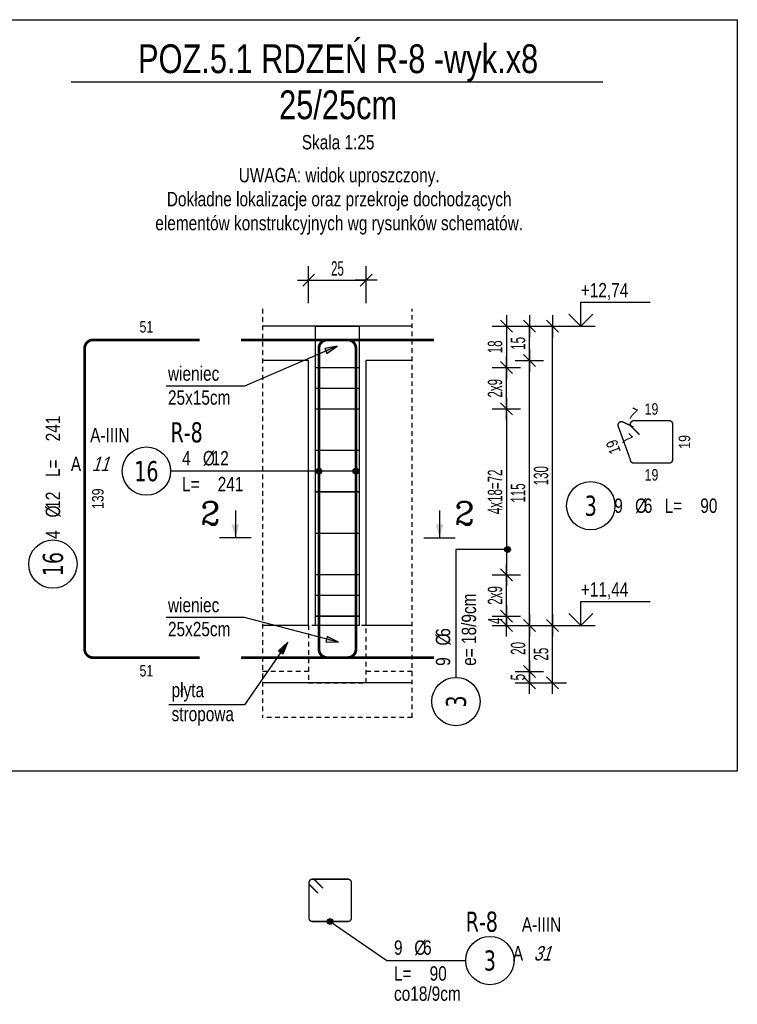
# Model space of a CAD drawing. Header units: millimetres. Extents: x 11988 to 14650, y -1596 to 604.
# Tile 38 of 38: x 14338 to 14650, y 176 to 604. Entities that reach past the tile are written whole.
import ezdxf
from ezdxf.enums import TextEntityAlignment as Align

# ---------------------------------------------------------------- set-up
doc = ezdxf.new("R2010")
doc.units = ezdxf.units.MM
doc.header["$LTSCALE"] = 10
doc.linetypes.add('MP', pattern=[0.36, 0.2, -0.16])
for name, color, linetype in [('BA_txg', 3, 'Continuous'), ('BA_wic', 1, 'Continuous'), ('BA_wis', 2, 'Continuous'), ('BA_wym', 1, 'Continuous'), ('BZ_kot', 7, 'Continuous'), ('BZ_odn', 1, 'Continuous'), ('BZ_opi1', 7, 'Continuous'), ('BZ_opi2', 4, 'Continuous'), ('BZ_opi3', 30, 'Continuous'), ('BZ_opi4', 53, 'Continuous'), ('BZ_P_roz', 11, 'Continuous'), ('BZ_P_strz', 3, 'Continuous'), ('BZ_P_wid', 3, 'Continuous'), ('BZ_P_wyc', 134, 'Continuous'), ('BZ_sym', 7, 'Continuous'), ('BZ_txg', 3, 'Continuous'), ('BZ_txs', 2, 'Continuous'), ('BZ_wym', 1, 'Continuous')]:
    doc.layers.add(name, color=color, linetype=linetype)
for name, color, linetype, plot in [('BZ_obroz', 137, 'Continuous', False), ('BZ_obw', 230, 'Continuous', False), ('BZ_pom', 6, 'Continuous', False)]:
    doc.layers.add(name, color=color, linetype=linetype, plot=plot)
doc.styles.add('BIKTBG', font='tahoma.ttf', dxfattribs={"width": 0.85})
doc.styles.add('BIKTC', font='bikromsw.shx', dxfattribs={"width": 0.85})
doc.styles.add('BIKTG', font='bikromsw.shx', dxfattribs={"width": 0.85})
doc.styles.add('BIKTS', font='bikromsw.shx', dxfattribs={"width": 0.8})
doc.styles.add('BIKWYM', font='bikromsw.shx', dxfattribs={"width": 0.6})
doc.styles.add('ROMANC', font='ROMANC.SHX')
doc.dimstyles.new('BA_KR_25_cm', dxfattribs={"dimscale": 0.25, "dimtxt": 25, "dimasz": 1.666667, "dimexe": 24, "dimexo": 0, "dimgap": 0, "dimtad": 0, "dimdec": 1, "dimrnd": 0.5, "dimzin": 9, "dimdsep": 46, "dimtxsty": 'BIKWYM', "dimblk": 'WYM-KR', "dimcen": 0, "dimdle": 20, "dimclrd": 256, "dimclre": 256, "dimclrt": 2, "dimadec": 0, "dimazin": 0, "dimtfac": 0.033333, "dimtdec": 1, "dimtmove": 0, "dimatfit": 3, "dimldrblk": 'WYM-KR', "dimfxl": 25, "dimfxlon": 1, "dimtvp": 0.8, "dimtolj": 1, "dimarcsym": 0})
doc.dimstyles.new('BZ_KP_25_cm', dxfattribs={"dimscale": 0.25, "dimtxt": 25, "dimasz": 1.666667, "dimexe": 24, "dimexo": 0, "dimgap": 0, "dimtad": 0, "dimdec": 1, "dimrnd": 0.5, "dimzin": 9, "dimdsep": 46, "dimtxsty": 'BIKWYM', "dimblk": 'WYM-KR', "dimblk1": 'WYM-KP', "dimblk2": 'WYM-KP', "dimsah": 1, "dimcen": 0, "dimdle": 20, "dimclrd": 256, "dimclre": 256, "dimclrt": 7, "dimadec": 0, "dimazin": 0, "dimtfac": 0.033333, "dimtdec": 1, "dimtmove": 0, "dimatfit": 3, "dimldrblk": 'WYM-KP', "dimfxl": 1, "dimtvp": 0.8, "dimtolj": 1, "dimarcsym": 0})
doc.dimstyles.new('BZ_KR_25_cm', dxfattribs={"dimscale": 0.25, "dimtxt": 25, "dimasz": 1.666667, "dimexe": 24, "dimexo": 0, "dimgap": 0, "dimtad": 0, "dimdec": 1, "dimrnd": 0.5, "dimzin": 9, "dimdsep": 46, "dimtxsty": 'BIKWYM', "dimblk": 'WYM-KR', "dimcen": 0, "dimdle": 20, "dimclrd": 256, "dimclre": 256, "dimclrt": 2, "dimadec": 0, "dimazin": 0, "dimtfac": 0.033333, "dimtdec": 1, "dimtmove": 0, "dimatfit": 3, "dimldrblk": 'WYM-KR', "dimfxl": 25, "dimfxlon": 1, "dimtvp": 0.8, "dimtolj": 1, "dimarcsym": 0})
doc.dimstyles.new('BZ_ST_25_cm', dxfattribs={"dimscale": 0.25, "dimtxt": 25, "dimasz": 1.666667, "dimexe": 24, "dimexo": 0, "dimgap": 0, "dimtad": 0, "dimdec": 1, "dimrnd": 0.5, "dimdsep": 46, "dimtxsty": 'BIKWYM', "dimblk": 'WYM-ST', "dimcen": 0, "dimdle": 20, "dimclrd": 256, "dimclre": 256, "dimclrt": 7, "dimadec": 0, "dimazin": 0, "dimtfac": 0.033333, "dimtdec": 1, "dimtix": 1, "dimtmove": 2, "dimatfit": 3, "dimldrblk": 'WYM-ST', "dimfxl": 1, "dimtvp": 0.8, "dimtolj": 1, "dimtzin": 0, "dimarcsym": 0})

# ---------------------------------------------------------------- blocks, each defined once
blk = doc.blocks.new('eoprz')
blk = doc.blocks.new('WYM-ST')
blk.add_hatch(color=256).paths.add_polyline_path([(-13, 2.9), (0, 0), (-13, -2.9)])
blk.add_lwpolyline([(0, 0), (-13, 2.9), (-13, -2.9), (0, 0)])
blk = doc.blocks.new('*U29')
for p, q in [((0, 4.17), (12.08, 4.17)), ((0, 0), (0, 4.17))]:
    blk.add_line(p, q)
at = {"color": 1}
blk.add_line((-2.5, 0), (2.5, 0), dxfattribs=at)
blk.add_lwpolyline([(-2.06, 2.06), (0, 0), (2.06, 2.06)])
at = {"style": 'BIKTS', "width": 0.8}
blk.add_attdef('POZIOM', text='', height=2.5, dxfattribs=at).set_placement((0, 6.25), align=Align.MIDDLE_LEFT)
blk = doc.blocks.new('WYM-KR')
at = {"linetype": 'ByBlock'}
blk.add_line((11.52, 0), (-11.52, 0), dxfattribs=at)
at = {"color": 7, "linetype": 'ByBlock'}
blk.add_line((6.24, 6.24), (-6.24, -6.24), dxfattribs=at)
blk = doc.blocks.new('*D399')
at = {"layer": 'BZ_wym', "lineweight": -2}
for p, q in [((14463.84, 480.66), (14463.84, 496.66)), ((14488.84, 480.66), (14488.84, 496.66)), ((14464.26, 490.66), (14488.43, 490.66))]:
    blk.add_line(p, q, dxfattribs=at)
at = {"layer": 'Defpoints', "color": 0}
for p in [(14488.84, 490.66), (14463.84, 470.66), (14488.84, 470.66)]:
    blk.add_point(p, dxfattribs=at)
at = {"layer": 'BZ_wym', "lineweight": -2, "xscale": 0.4166666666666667, "yscale": 0.4166666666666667, "zscale": 0.4166666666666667, "rotation": 180}
blk.add_blockref('WYM-KR', (14463.84, 490.66), dxfattribs=at)
at = {"layer": 'BZ_wym', "lineweight": -2, "xscale": 0.4166666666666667, "yscale": 0.4166666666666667, "zscale": 0.4166666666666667}
blk.add_blockref('WYM-KR', (14488.84, 490.66), dxfattribs=at)
at = {"layer": 'BZ_wym', "color": 2, "insert": (14476.34, 495.66), "char_height": 6.25, "attachment_point": 5, "style": 'BIKWYM'}
blk.add_mtext('\\A1;25', dxfattribs=at)
blk = doc.blocks.new('*D400')
at = {"layer": 'BA_wym', "lineweight": -2}
for p, q in [((14563.59, 470.66), (14575.84, 470.66)), ((14569.84, 341.08), (14569.84, 470.24)), ((14563.59, 340.66), (14575.84, 340.66))]:
    blk.add_line(p, q, dxfattribs=at)
at = {"layer": 'Defpoints', "color": 0}
for p in [(14508.84, 470.66), (14569.84, 470.66), (14508.84, 340.66)]:
    blk.add_point(p, dxfattribs=at)
at = {"layer": 'BA_wym', "lineweight": -2, "xscale": 0.4166666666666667, "yscale": 0.4166666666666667, "zscale": 0.4166666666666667}
for p, rotation in [((14569.84, 470.66), 90), ((14569.84, 340.66), 270)]:
    blk.add_blockref('WYM-KR', p, dxfattribs=dict(at, rotation=rotation))
at = {"layer": 'BA_wym', "color": 2, "insert": (14564.84, 405.66), "char_height": 6.25, "attachment_point": 5, "rotation": 90, "style": 'BIKWYM'}
blk.add_mtext('\\A1;130', dxfattribs=at)
blk = doc.blocks.new('*D401')
at = {"layer": 'BA_wym', "lineweight": -2}
for p, q in [((14553.59, 455.66), (14565.84, 455.66)), ((14559.84, 341.08), (14559.84, 455.24)), ((14553.59, 340.66), (14565.84, 340.66))]:
    blk.add_line(p, q, dxfattribs=at)
at = {"layer": 'Defpoints', "color": 0}
for p in [(14508.84, 455.66), (14559.84, 455.66), (14508.84, 340.66)]:
    blk.add_point(p, dxfattribs=at)
at = {"layer": 'BA_wym', "lineweight": -2, "xscale": 0.4166666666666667, "yscale": 0.4166666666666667, "zscale": 0.4166666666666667}
for p, rotation in [((14559.84, 455.66), 90), ((14559.84, 340.66), 270)]:
    blk.add_blockref('WYM-KR', p, dxfattribs=dict(at, rotation=rotation))
at = {"layer": 'BA_wym', "color": 2, "insert": (14554.84, 398.16), "char_height": 6.25, "attachment_point": 5, "rotation": 90, "style": 'BIKWYM'}
blk.add_mtext('\\A1;115', dxfattribs=at)
blk = doc.blocks.new('*D402')
at = {"layer": 'BA_wym', "lineweight": -2}
for p, q in [((14553.59, 470.66), (14565.84, 470.66)), ((14559.84, 456.08), (14559.84, 470.24)), ((14553.59, 455.66), (14565.84, 455.66))]:
    blk.add_line(p, q, dxfattribs=at)
at = {"layer": 'Defpoints', "color": 0}
for p in [(14508.84, 470.66), (14559.84, 470.66), (14508.84, 455.66)]:
    blk.add_point(p, dxfattribs=at)
at = {"layer": 'BA_wym', "lineweight": -2, "xscale": 0.4166666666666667, "yscale": 0.4166666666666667, "zscale": 0.4166666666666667}
for p, rotation in [((14559.84, 470.66), 90), ((14559.84, 455.66), 270)]:
    blk.add_blockref('WYM-KR', p, dxfattribs=dict(at, rotation=rotation))
at = {"layer": 'BA_wym', "color": 2, "insert": (14554.84, 463.16), "char_height": 6.25, "attachment_point": 5, "rotation": 90, "style": 'BIKWYM'}
blk.add_mtext('\\A1;15', dxfattribs=at)
blk = doc.blocks.new('WYM-KP')
blk.add_hatch(color=256).paths.add_polyline_path([(3, 0, 1), (-3, 0, 1)])
blk.add_circle((0, 0), 3)
blk = doc.blocks.new('ST2')
blk.add_line((13.77, 0), (0, 0))
blk.add_solid([(6.84, -1.95), (6.84, 1.95), (0, 0)])
blk = doc.blocks.new('eprzh')
blk.add_line((-47.9, 0), (47.9, 0))
at = {"xscale": 6, "yscale": 6, "zscale": 6, "rotation": 90}
blk.add_blockref('ST2', (0, 0), dxfattribs=at)
at = {"style": 'ROMANC'}
blk.add_attdef('PRZ', text='', height=70, dxfattribs=at).set_placement((76, 39.4), align=Align.CENTER)
blk = doc.blocks.new('*D403')
at = {"layer": 'BA_wym', "lineweight": -2}
for p, q in [((14543.59, 344.66), (14555.84, 344.66)), ((14549.84, 344.24), (14549.84, 341.08)), ((14543.59, 340.66), (14555.84, 340.66))]:
    blk.add_line(p, q, dxfattribs=at)
at = {"layer": 'Defpoints', "color": 0}
for p in [(14485.84, 344.66), (14508.84, 340.66), (14549.84, 340.66)]:
    blk.add_point(p, dxfattribs=at)
at = {"layer": 'BA_wym', "lineweight": -2, "xscale": 0.4166666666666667, "yscale": 0.4166666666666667, "zscale": 0.4166666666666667}
for p, rotation in [((14549.84, 344.66), 90), ((14549.84, 340.66), 270)]:
    blk.add_blockref('WYM-KR', p, dxfattribs=dict(at, rotation=rotation))
at = {"layer": 'BA_wym', "color": 2, "insert": (14544.84, 342.66), "char_height": 6.25, "attachment_point": 5, "rotation": 90, "style": 'BIKWYM'}
blk.add_mtext('\\A1;4', dxfattribs=at)
blk = doc.blocks.new('*D404')
at = {"layer": 'BA_wym', "lineweight": -2}
for p, q in [((14543.59, 362.66), (14555.84, 362.66)), ((14549.84, 345.08), (14549.84, 362.24)), ((14543.59, 344.66), (14555.84, 344.66))]:
    blk.add_line(p, q, dxfattribs=at)
at = {"layer": 'Defpoints', "color": 0}
for p in [(14485.84, 362.66), (14549.84, 362.66), (14485.84, 344.66)]:
    blk.add_point(p, dxfattribs=at)
at = {"layer": 'BA_wym', "lineweight": -2, "xscale": 0.4166666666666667, "yscale": 0.4166666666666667, "zscale": 0.4166666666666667}
for p, rotation in [((14549.84, 362.66), 90), ((14549.84, 344.66), 270)]:
    blk.add_blockref('WYM-KR', p, dxfattribs=dict(at, rotation=rotation))
at = {"layer": 'BA_wym', "color": 2, "insert": (14544.84, 353.66), "char_height": 6.25, "attachment_point": 5, "rotation": 90, "style": 'BIKWYM'}
blk.add_mtext('\\A1;2x9', dxfattribs=at)
blk = doc.blocks.new('*D405')
at = {"layer": 'BA_wym', "lineweight": -2}
for p, q in [((14543.59, 434.66), (14555.84, 434.66)), ((14549.84, 434.24), (14549.84, 363.08)), ((14543.59, 362.66), (14555.84, 362.66))]:
    blk.add_line(p, q, dxfattribs=at)
at = {"layer": 'Defpoints', "color": 0}
for p in [(14485.84, 434.66), (14485.84, 362.66), (14549.84, 362.66)]:
    blk.add_point(p, dxfattribs=at)
at = {"layer": 'BA_wym', "lineweight": -2, "xscale": 0.4166666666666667, "yscale": 0.4166666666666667, "zscale": 0.4166666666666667}
for p, rotation in [((14549.84, 434.66), 90), ((14549.84, 362.66), 270)]:
    blk.add_blockref('WYM-KR', p, dxfattribs=dict(at, rotation=rotation))
at = {"layer": 'BA_wym', "color": 2, "insert": (14544.84, 398.66), "char_height": 6.25, "attachment_point": 5, "rotation": 90, "style": 'BIKWYM'}
blk.add_mtext('\\A1;4x18=72', dxfattribs=at)
blk = doc.blocks.new('*D406')
at = {"layer": 'BA_wym', "lineweight": -2}
for p, q in [((14543.6, 470.66), (14555.85, 470.66)), ((14549.85, 470.24), (14549.85, 453.08)), ((14543.6, 452.66), (14555.85, 452.66))]:
    blk.add_line(p, q, dxfattribs=at)
at = {"layer": 'Defpoints', "color": 0}
for p in [(14485.84, 470.66), (14485.84, 452.66), (14549.85, 452.66)]:
    blk.add_point(p, dxfattribs=at)
at = {"layer": 'BA_wym', "lineweight": -2, "xscale": 0.4166666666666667, "yscale": 0.4166666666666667, "zscale": 0.4166666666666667}
for p, rotation in [((14549.85, 470.66), 90), ((14549.85, 452.66), 270)]:
    blk.add_blockref('WYM-KR', p, dxfattribs=dict(at, rotation=rotation))
at = {"layer": 'BA_wym', "color": 2, "insert": (14544.85, 461.66), "char_height": 6.25, "attachment_point": 5, "rotation": 90, "style": 'BIKWYM'}
blk.add_mtext('\\A1;18', dxfattribs=at)
blk = doc.blocks.new('*D407')
at = {"layer": 'BA_wym', "lineweight": -2}
for p, q in [((14563.59, 340.66), (14575.84, 340.66)), ((14569.84, 316.08), (14569.84, 340.24)), ((14563.59, 315.66), (14575.84, 315.66))]:
    blk.add_line(p, q, dxfattribs=at)
at = {"layer": 'Defpoints', "color": 0}
for p in [(14508.84, 340.66), (14569.84, 340.66), (14508.84, 315.66)]:
    blk.add_point(p, dxfattribs=at)
at = {"layer": 'BA_wym', "lineweight": -2, "xscale": 0.4166666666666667, "yscale": 0.4166666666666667, "zscale": 0.4166666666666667}
for p, rotation in [((14569.84, 340.66), 90), ((14569.84, 315.66), 270)]:
    blk.add_blockref('WYM-KR', p, dxfattribs=dict(at, rotation=rotation))
at = {"layer": 'BA_wym', "color": 2, "insert": (14564.84, 328.16), "char_height": 6.25, "attachment_point": 5, "rotation": 90, "style": 'BIKWYM'}
blk.add_mtext('\\A1;25', dxfattribs=at)
blk = doc.blocks.new('*D408')
at = {"layer": 'BA_wym', "lineweight": -2}
for p, q in [((14553.59, 340.66), (14565.84, 340.66)), ((14559.84, 321.08), (14559.84, 340.24)), ((14553.59, 320.66), (14565.84, 320.66))]:
    blk.add_line(p, q, dxfattribs=at)
at = {"layer": 'Defpoints', "color": 0}
for p in [(14508.84, 340.66), (14559.84, 340.66), (14508.84, 320.66)]:
    blk.add_point(p, dxfattribs=at)
at = {"layer": 'BA_wym', "lineweight": -2, "xscale": 0.4166666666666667, "yscale": 0.4166666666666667, "zscale": 0.4166666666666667}
for p, rotation in [((14559.84, 340.66), 90), ((14559.84, 320.66), 270)]:
    blk.add_blockref('WYM-KR', p, dxfattribs=dict(at, rotation=rotation))
at = {"layer": 'BA_wym', "color": 2, "insert": (14554.84, 330.66), "char_height": 6.25, "attachment_point": 5, "rotation": 90, "style": 'BIKWYM'}
blk.add_mtext('\\A1;20', dxfattribs=at)
blk = doc.blocks.new('*D409')
at = {"layer": 'BA_wym', "lineweight": -2}
for p, q in [((14553.59, 320.66), (14565.84, 320.66)), ((14559.84, 316.08), (14559.84, 320.24)), ((14553.59, 315.66), (14565.84, 315.66))]:
    blk.add_line(p, q, dxfattribs=at)
at = {"layer": 'Defpoints', "color": 0}
for p in [(14508.84, 320.66), (14559.84, 320.66), (14508.84, 315.66)]:
    blk.add_point(p, dxfattribs=at)
at = {"layer": 'BA_wym', "lineweight": -2, "xscale": 0.4166666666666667, "yscale": 0.4166666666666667, "zscale": 0.4166666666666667}
for p, rotation in [((14559.84, 320.66), 90), ((14559.84, 315.66), 270)]:
    blk.add_blockref('WYM-KR', p, dxfattribs=dict(at, rotation=rotation))
at = {"layer": 'BA_wym', "color": 2, "insert": (14554.84, 318.16), "char_height": 6.25, "attachment_point": 5, "rotation": 90, "style": 'BIKWYM'}
blk.add_mtext('\\A1;5', dxfattribs=at)
blk = doc.blocks.new('bik_BlkOpPretW', base_point=(917.65, 307.46))
at = {"layer": 'BZ_opi2', "style": 'BIKTBG', "width": 0.8}
blk.add_attdef('NUMER', text='', height=8.75, dxfattribs=at).set_placement((933.15, 307.46), align=Align.MIDDLE_CENTER)
at = {"layer": 'BZ_opi4', "style": 'BIKTS', "width": 0.8}
for tag, p in [('SZTUK', (943.38, 304.33)), ('PRZEDR_FI', (952.43, 304.33)), ('PRZEKROJ', (956.24, 304.33)), ('PRZEDR_L', (970.04, 304.33)), ('DLUGOSC', (985.52, 304.33))]:
    blk.add_attdef(tag, p, '', height=6.25, dxfattribs=at)
at = {"layer": 'BZ_pom', "width": 0.8}
for tag, p, height, style, flags in [('POZYCJA', (943.38, 294.96), 8.75, 'BIKTBG', 3), ('GATUNEK', (943.38, 285.58), 6.25, 'BIKTS', 1), ('METODA_L', (943.38, 266.83), 6.25, 'BIKTS', 3)]:
    blk.add_attdef(tag, p, '', height=height, dxfattribs=dict(at, style=style, flags=flags))
at = {"layer": 'BZ_wym', "width": 0.8}
for tag, p, height, style, flags in [('UWAGA', (943.38, 276.21), 6.25, 'BIKTS', 1), ('TYP_PRETA', (943.38, 257.46), 6.25, 'BIKTS', 3), ('PRZEDR_NR', (943.38, 248.08), 8.75, 'BIKTBG', 1), ('PRZEDR_SZT', (943.38, 238.71), 6.25, 'BIKTS', 1), ('EURO_KOD', (943.38, 229.33), 6.25, 'BIKTS', 3), ('EURO_KOD_SEGMENTY', (956.95, 229.33), 6.25, 'BIKTS', 3), ('HAK_1', (943.38, 219.96), 6.25, 'BIKTS', 3), ('HAK_2', (943.38, 210.58), 6.25, 'BIKTS', 3), ('ID', (943.38, 201.21), 6.25, 'BIKTS', 3), ('ID_C', (943.38, 191.83), 6.25, 'BIKTS', 3), ('b_atr_0', (943.38, 182.46), 6.25, 'BIKTS', 3)]:
    blk.add_attdef(tag, p, '', height=height, dxfattribs=dict(at, style=style, flags=flags))
blk = doc.blocks.new('bik_BlkOpPret', base_point=(608.5, -87.83))
at = {"layer": 'BZ_opi1', "style": 'BIKTS', "width": 0.8}
for tag, p in [('SZTUK', (567.31, -85.33)), ('PRZEDR_FI', (581.12, -85.33)), ('PRZEKROJ', (584.93, -85.33)), ('PRZEDR_L', (567.31, -96.58)), ('DLUGOSC', (582.78, -96.58)), ('UWAGA', (567.31, -105.33))]:
    blk.add_attdef(tag, p, '', height=6.25, dxfattribs=at)
at = {"layer": 'BZ_opi2', "style": 'BIKTBG', "width": 0.8}
blk.add_attdef('NUMER', text='', height=8.75, dxfattribs=at).set_placement((551.81, -87.83), align=Align.MIDDLE_CENTER)
at = {"layer": 'BZ_pom', "width": 0.8}
for tag, p, height, style in [('POZYCJA', (562.31, -75.33), 8.75, 'BIKTBG'), ('GATUNEK', (526.97, -75.33), 6.25, 'BIKTS'), ('METODA_L', (520.17, -87.83), 6.25, 'BIKTS'), ('EURO_KOD', (529.45, -87.83), 6.25, 'BIKTS')]:
    blk.add_attdef(tag, p, '', height=height, dxfattribs=dict(at, style=style))
at = {"layer": 'BZ_wym', "width": 0.8}
for tag, p, height, style, flags in [('PRZEDR_NR', (567.31, -114.71), 8.75, 'BIKTBG', 1), ('PRZEDR_SZT', (567.31, -124.08), 6.25, 'BIKTS', 1), ('TYP_PRETA', (567.31, -133.46), 6.25, 'BIKTS', 3), ('EURO_KOD_SEGMENTY', (580.88, -142.83), 6.25, 'BIKTS', 3), ('HAK_1', (567.31, -152.21), 6.25, 'BIKTS', 3), ('HAK_2', (567.31, -161.58), 6.25, 'BIKTS', 3), ('ID', (567.31, -170.96), 6.25, 'BIKTS', 3), ('ID_C', (567.31, -180.33), 6.25, 'BIKTS', 3), ('b_atr_0', (567.31, -189.71), 6.25, 'BIKTS', 3)]:
    blk.add_attdef(tag, p, '', height=height, dxfattribs=dict(at, style=style, flags=flags))
blk = doc.blocks.new('*D410')
at = {"layer": 'BA_wym', "lineweight": -2}
for p, q in [((14543.59, 452.66), (14555.84, 452.66)), ((14549.84, 435.08), (14549.84, 452.24)), ((14543.59, 434.66), (14555.84, 434.66))]:
    blk.add_line(p, q, dxfattribs=at)
at = {"layer": 'Defpoints', "color": 0}
for p in [(14485.84, 452.66), (14549.84, 452.66), (14485.84, 434.66)]:
    blk.add_point(p, dxfattribs=at)
at = {"layer": 'BA_wym', "lineweight": -2, "xscale": 0.4166666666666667, "yscale": 0.4166666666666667, "zscale": 0.4166666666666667}
for p, rotation in [((14549.84, 452.66), 90), ((14549.84, 434.66), 270)]:
    blk.add_blockref('WYM-KR', p, dxfattribs=dict(at, rotation=rotation))
at = {"layer": 'BA_wym', "color": 2, "insert": (14544.84, 443.66), "char_height": 6.25, "attachment_point": 5, "rotation": 90, "style": 'BIKWYM'}
blk.add_mtext('\\A1;2x9', dxfattribs=at)
blk = doc.blocks.new('bik_BlkOpPretU', base_point=(1570.94, 615.52))
at = {"layer": 'BZ_opi2', "style": 'BIKTBG', "width": 0.8}
blk.add_attdef('NUMER', text='', height=8.75, dxfattribs=at).set_placement((1514.25, 615.52), align=Align.MIDDLE_CENTER)
at = {"layer": 'BZ_opi4', "style": 'BIKTS', "width": 0.8}
for tag, p in [('SZTUK', (1529.75, 618.02)), ('PRZEDR_FI', (1538.8, 618.02)), ('PRZEKROJ', (1542.61, 618.02)), ('PRZEDR_L', (1529.75, 606.77)), ('DLUGOSC', (1545.23, 606.77)), ('UWAGA', (1529.75, 598.02))]:
    blk.add_attdef(tag, p, '', height=6.25, dxfattribs=at)
at = {"layer": 'BZ_pom', "width": 0.8}
for tag, p, height, style in [('GATUNEK', (1483.8, 628.02), 6.25, 'BIKTS'), ('POZYCJA', (1524.75, 628.02), 8.75, 'BIKTBG'), ('METODA_L', (1489.99, 615.52), 6.25, 'BIKTS')]:
    blk.add_attdef(tag, p, '', height=height, dxfattribs=dict(at, style=style))
at = {"layer": 'BZ_wym', "width": 0.8}
for tag, p, height, style, flags in [('PRZEDR_NR', (1529.75, 588.65), 8.75, 'BIKTBG', 1), ('PRZEDR_SZT', (1529.75, 579.27), 6.25, 'BIKTS', 1), ('TYP_PRETA', (1529.75, 569.9), 6.25, 'BIKTS', 3), ('EURO_KOD', (1529.75, 560.52), 6.25, 'BIKTS', 3), ('EURO_KOD_SEGMENTY', (1544.75, 560.52), 6.25, 'BIKTS', 3), ('HAK_1', (1529.75, 551.15), 6.25, 'BIKTS', 3), ('HAK_2', (1529.75, 541.77), 6.25, 'BIKTS', 3), ('ID', (1529.75, 532.4), 6.25, 'BIKTS', 3), ('ID_C', (1529.75, 523.02), 6.25, 'BIKTS', 3), ('b_atr_0', (1529.75, 513.65), 6.25, 'BIKTS', 3)]:
    blk.add_attdef(tag, p, '', height=height, dxfattribs=dict(at, style=style, flags=flags))

msp = doc.modelspace()

# ---------------------------------------------------------------- linework, layer by layer
at = {"layer": 'BA_wic', "linetype": 'MP'}
for points in [[(14443.84, 478.16), (14443.84, 300.66)], [(14508.84, 300.66), (14508.84, 478.16)], [(14463.84, 340.66), (14463.84, 315.66), (14488.84, 315.66), (14488.84, 340.66), (14463.84, 340.66)], [(14463.84, 320.66), (14443.84, 320.66)], [(14508.84, 320.66), (14488.84, 320.66)], [(14508.84, 300.66), (14443.84, 300.66)]]:
    msp.add_lwpolyline(points, dxfattribs=at)
at = {"layer": 'BA_wis'}
for p, q in [((14463.84, 340.66), (14463.84, 455.66)), ((14488.84, 340.66), (14488.84, 455.66))]:
    msp.add_line(p, q, dxfattribs=at)
for points in [[(14508.84, 470.66), (14443.84, 470.66)], [(14463.84, 455.66), (14443.84, 455.66)], [(14508.84, 455.66), (14488.84, 455.66)], [(14463.84, 340.66), (14443.84, 340.66)], [(14508.84, 340.66), (14488.84, 340.66)], [(14508.84, 315.66), (14443.84, 315.66)]]:
    msp.add_lwpolyline(points, dxfattribs=at)
at = {"layer": 'BZ_obroz'}
msp.add_lwpolyline([(14466.84, 470.66), (14485.84, 470.66), (14485.84, 340.66), (14466.84, 340.66)], close=True, dxfattribs=at)
at = {"layer": 'BZ_obw'}
msp.add_lwpolyline([(14020.25, 603.77), (14650.09, 603.77), (14650.09, 277.27), (14020.25, 277.27)], close=True, dxfattribs=at)
at = {"layer": 'BZ_odn'}
for centre in [(14393.34, 407.66), (14542.59, 195.07)]:
    msp.add_circle(centre, 10.5, dxfattribs=at)
at = {"layer": 'BZ_odn', "color": 252}
for centre in [(14586.4, 392.64), (14352.7, 367.27), (14527.84, 307.58)]:
    msp.add_circle(centre, 10.5, dxfattribs=at)
at = {"layer": 'BZ_P_roz', "const_width": 0.6}
for points in [[(14466.84, 452.66), (14485.84, 452.66)], [(14466.84, 443.66), (14485.84, 443.66)], [(14466.84, 434.66), (14485.84, 434.66)], [(14466.84, 416.66), (14485.84, 416.66)], [(14466.84, 398.66), (14485.84, 398.66)], [(14466.84, 380.66), (14485.84, 380.66)], [(14466.84, 362.66), (14485.84, 362.66)], [(14466.84, 353.66), (14485.84, 353.66)], [(14466.84, 344.66), (14485.84, 344.66)]]:
    msp.add_lwpolyline(points, dxfattribs=at)
at = {"layer": 'BZ_P_strz', "const_width": 0.6}
msp.add_lwpolyline([(14470.08, 226.44), (14466.54, 229.97, 0.668179), (14463.98, 228.91), (14463.98, 213.51, 0.414214), (14465.48, 212.01), (14480.88, 212.01, 0.414214), (14482.38, 213.51), (14482.38, 228.91, 0.414214), (14480.88, 230.41), (14465.48, 230.41, 0.668179), (14464.42, 227.85), (14467.96, 224.32)], format="xyb", dxfattribs=at)
at = {"layer": 'BZ_P_wid', "const_width": 1.2}
for points in [[(14434.38, 326.66), (14480.78, 326.66, 0.414215), (14484.38, 330.26), (14484.38, 461.06, 0.414213), (14480.78, 464.66), (14434.38, 464.66)], [(14518.31, 326.66), (14471.91, 326.66, -0.414215), (14468.31, 330.26), (14468.31, 461.06, -0.414213), (14471.91, 464.66), (14518.31, 464.66)]]:
    msp.add_lwpolyline(points, format="xyb", dxfattribs=at)
at = {"layer": 'BZ_P_wyc', "linetype": 'Continuous'}
for points, const_width in [([(14416.53, 326.66), (14370.13, 326.66, -0.414215), (14366.53, 330.26), (14366.53, 461.06, -0.414213), (14370.13, 464.66), (14416.53, 464.66)], 1.2), ([(14604.91, 426.9), (14600.38, 429.01, 0.668179), (14598.34, 427.14), (14603.6, 412.66, 0.414214), (14605.1, 411.16), (14620.5, 411.16, 0.414214), (14622, 412.66), (14622, 428.06, 0.414214), (14620.5, 429.56), (14605.1, 429.56, 0.668179), (14604.04, 427), (14607.58, 423.47)], 0.6)]:
    msp.add_lwpolyline(points, format="xyb", dxfattribs=dict(at, const_width=const_width))
at = {"layer": 'BZ_txg'}
msp.add_lwpolyline([(14360.61, 576.8), (14591.71, 576.8)], dxfattribs=at)

# ---------------------------------------------------------------- block references
ref = msp.add_blockref('bik_BlkOpPretW', (14352.7, 351.77), dxfattribs=dict(rotation=90))
ref.add_attrib('NUMER', '16', dxfattribs={"layer": 'BZ_opi2', "height": 8.75, "rotation": 90, "style": 'BIKTBG', "width": 0.8}).set_placement((14352.7, 367.27), align=Align.MIDDLE_CENTER)
ref.add_attrib('SZTUK', '4', (14355.83, 378.22), dxfattribs={"layer": 'BZ_opi4', "height": 6.25, "rotation": 90, "style": 'BIKTS', "width": 0.8})
ref.add_attrib('PRZEKROJ', '12', (14355.83, 391.31), dxfattribs={"layer": 'BZ_opi4', "height": 6.25, "rotation": 90, "style": 'BIKTS', "width": 0.8})
ref.add_attrib('DLUGOSC', '241', (14355.83, 420.6), dxfattribs={"layer": 'BZ_opi4', "height": 6.25, "rotation": 90, "style": 'BIKTS', "width": 0.8})
ref.add_attrib('PRZEDR_FI', '%%c', (14355.83, 387.51), dxfattribs={"layer": 'BZ_opi4', "height": 6.25, "rotation": 90, "style": 'BIKTS', "width": 0.8})
ref.add_attrib('PRZEDR_L', 'L=', (14355.83, 405.12), dxfattribs={"layer": 'BZ_opi4', "height": 6.25, "rotation": 90, "style": 'BIKTS', "width": 0.8})
ref = msp.add_blockref('bik_BlkOpPret', (14447.65, 407.66))
ref.add_attrib('NUMER', '16', dxfattribs={"layer": 'BZ_opi2', "height": 8.75, "style": 'BIKTBG', "width": 0.8}).set_placement((14393.34, 407.66), align=Align.MIDDLE_CENTER)
ref.add_attrib('POZYCJA', 'R-8', (14403.84, 420.16), dxfattribs={"layer": 'BZ_pom', "height": 8.75, "style": 'BIKTBG', "width": 0.8})
ref.add_attrib('SZTUK', '4', (14408.84, 410.16), dxfattribs={"layer": 'BZ_opi1', "height": 6.25, "style": 'BIKTS', "width": 0.8})
ref.add_attrib('GATUNEK', 'A-IIIN', (14368.89, 420.16), dxfattribs={"layer": 'BZ_pom', "height": 6.25, "style": 'BIKTS', "width": 0.8})
ref.add_attrib('PRZEKROJ', '12', (14421.7, 410.16), dxfattribs={"layer": 'BZ_opi1', "height": 6.25, "style": 'BIKTS', "width": 0.8})
ref.add_attrib('DLUGOSC', '241', (14424.32, 398.91), dxfattribs={"layer": 'BZ_opi1', "height": 6.25, "style": 'BIKTS', "width": 0.8})
ref.add_attrib('METODA_L', 'A', (14360.51, 407.66), dxfattribs={"layer": 'BZ_pom', "height": 6.25, "style": 'BIKTS', "width": 0.8})
ref.add_attrib('PRZEDR_FI', '%%c', (14417.89, 410.16), dxfattribs={"layer": 'BZ_opi1', "height": 6.25, "style": 'BIKTS', "width": 0.8})
ref.add_attrib('PRZEDR_L', 'L=', (14408.84, 398.91), dxfattribs={"layer": 'BZ_opi1', "height": 6.25, "style": 'BIKTS', "width": 0.8})
ref.add_attrib('EURO_KOD', '11', (14369.56, 407.66), dxfattribs={"layer": 'BZ_pom', "height": 6.25, "style": 'BIKTS', "oblique": 18, "width": 0.8})
ref = msp.add_blockref('bik_BlkOpPretW', (14570.9, 392.64))
ref.add_attrib('NUMER', '3', dxfattribs={"layer": 'BZ_opi2', "height": 8.75, "style": 'BIKTBG', "width": 0.8}).set_placement((14586.4, 392.64), align=Align.MIDDLE_CENTER)
ref.add_attrib('SZTUK', '9', (14596.63, 389.52), dxfattribs={"layer": 'BZ_opi4', "height": 6.25, "style": 'BIKTS', "width": 0.8})
ref.add_attrib('PRZEKROJ', '6', (14609.48, 389.52), dxfattribs={"layer": 'BZ_opi4', "height": 6.25, "style": 'BIKTS', "width": 0.8})
ref.add_attrib('DLUGOSC', '90', (14634.01, 389.52), dxfattribs={"layer": 'BZ_opi4', "height": 6.25, "style": 'BIKTS', "width": 0.8})
ref.add_attrib('PRZEDR_FI', '%%c', (14605.67, 389.52), dxfattribs={"layer": 'BZ_opi4', "height": 6.25, "style": 'BIKTS', "width": 0.8})
ref.add_attrib('PRZEDR_L', 'L=', (14618.53, 389.52), dxfattribs={"layer": 'BZ_opi4', "height": 6.25, "style": 'BIKTS', "width": 0.8})
ref = msp.add_blockref('bik_BlkOpPretU', (14527.84, 373.56), dxfattribs=dict(rotation=90))
ref.add_attrib('NUMER', '3', dxfattribs={"layer": 'BZ_opi2', "height": 8.75, "rotation": 90, "style": 'BIKTBG', "width": 0.8}).set_placement((14527.84, 307.58), align=Align.MIDDLE_CENTER)
ref.add_attrib('SZTUK', '9', (14525.34, 323.08), dxfattribs={"layer": 'BZ_opi4', "height": 6.25, "rotation": 90, "style": 'BIKTS', "width": 0.8})
ref.add_attrib('PRZEKROJ', '6', (14525.34, 335.7), dxfattribs={"layer": 'BZ_opi4', "height": 6.25, "rotation": 90, "style": 'BIKTS', "width": 0.8})
ref.add_attrib('UWAGA', 'e= 18/9cm', (14536.59, 323.08), dxfattribs={"layer": 'BZ_opi4', "height": 6.25, "rotation": 90, "style": 'BIKTS', "width": 0.8})
ref.add_attrib('PRZEDR_FI', '%%c', (14525.34, 331.89), dxfattribs={"layer": 'BZ_opi4', "height": 6.25, "rotation": 90, "style": 'BIKTS', "width": 0.8})
ref = msp.add_blockref('bik_BlkOpPret', (14497.8, 195.07))
ref.add_attrib('NUMER', '3', dxfattribs={"layer": 'BZ_opi2', "height": 8.75, "style": 'BIKTBG', "width": 0.8}).set_placement((14542.59, 195.07), align=Align.MIDDLE_CENTER)
ref.add_attrib('POZYCJA', 'R-8', (14532.09, 207.57), dxfattribs={"layer": 'BZ_pom', "height": 8.75, "style": 'BIKTBG', "width": 0.8})
ref.add_attrib('SZTUK', '9', (14500.93, 197.57), dxfattribs={"layer": 'BZ_opi1', "height": 6.25, "style": 'BIKTS', "width": 0.8})
ref.add_attrib('GATUNEK', 'A-IIIN', (14556.47, 207.57), dxfattribs={"layer": 'BZ_pom', "height": 6.25, "style": 'BIKTS', "width": 0.8})
ref.add_attrib('PRZEKROJ', '6', (14513.55, 197.57), dxfattribs={"layer": 'BZ_opi1', "height": 6.25, "style": 'BIKTS', "width": 0.8})
ref.add_attrib('DLUGOSC', '90', (14516.41, 186.32), dxfattribs={"layer": 'BZ_opi1', "height": 6.25, "style": 'BIKTS', "width": 0.8})
ref.add_attrib('UWAGA', 'co18/9cm', (14500.93, 177.57), dxfattribs={"layer": 'BZ_opi1', "height": 6.25, "style": 'BIKTS', "width": 0.8})
ref.add_attrib('METODA_L', 'A', (14552.57, 195.07), dxfattribs={"layer": 'BZ_pom', "height": 6.25, "style": 'BIKTS', "width": 0.8})
ref.add_attrib('PRZEDR_FI', '%%c', (14509.74, 197.57), dxfattribs={"layer": 'BZ_opi1', "height": 6.25, "style": 'BIKTS', "width": 0.8})
ref.add_attrib('PRZEDR_L', 'L=', (14500.93, 186.32), dxfattribs={"layer": 'BZ_opi1', "height": 6.25, "style": 'BIKTS', "width": 0.8})
ref.add_attrib('EURO_KOD', '31', (14561.61, 195.07), dxfattribs={"layer": 'BZ_pom', "height": 6.25, "style": 'BIKTS', "oblique": 18, "width": 0.8})
at = {"layer": 'BA_txg'}
ref = msp.add_blockref('eprzh', (14432, 378.72), dxfattribs=dict(at, xscale=-0.142857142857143, yscale=0.1428571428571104, zscale=0.142857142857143))
ref.add_attrib('PRZ', '2', dxfattribs={"layer": '0', "height": 10, "style": 'ROMANC'}).set_placement((14421.14, 384.36), align=Align.CENTER)
at = {"layer": 'BA_txg', "xscale": 0.142857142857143, "yscale": 0.142857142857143, "zscale": 0.142857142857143}
msp.add_blockref('eprzh', (14520.69, 378.72), dxfattribs=at).add_auto_attribs({'PRZ': '2'})
at = {"layer": 'BZ_kot', "xscale": 2.5, "yscale": 2.5, "zscale": 2.5}
for p, values in [((14582.09, 470.66), {'POZIOM': '+12,74'}), ((14582.09, 340.66), {'POZIOM': '+11,44'})]:
    msp.add_blockref('*U29', p, dxfattribs=at).add_auto_attribs(values)
at = {"layer": 'BZ_sym'}
ref = msp.add_blockref('eoprz', (14476.64, 576.8), dxfattribs=dict(at, xscale=0.05, yscale=0.05, zscale=0.05))
ref.add_attrib('Nazwa', 'POZ.5.1 RDZEŃ R-8 -wyk.x8', dxfattribs={"layer": 'BZ_txg', "height": 12.5, "style": 'BIKTG', "width": 0.8}).set_placement((14476.64, 586.8), align=Align.MIDDLE_CENTER)
ref = msp.add_blockref('eoprz', (14476.64, 556.8), dxfattribs=dict(at, xscale=0.05, yscale=0.05, zscale=0.05))
ref.add_attrib('Nazwa', '25/25cm', dxfattribs={"layer": 'BZ_txg', "height": 12.5, "style": 'BIKTG', "width": 0.8}).set_placement((14476.64, 566.8), align=Align.MIDDLE_CENTER)
ref.add_attrib('Skala', 'Skala 1:25', dxfattribs={"layer": 'BZ_txs', "height": 6.25, "style": 'BIKTS', "width": 0.8}).set_placement((14476.64, 550.55), align=Align.MIDDLE_CENTER)

# ---------------------------------------------------------------- texts
at = {"layer": 'BZ_opi3', "style": 'BIKTC', "width": 0.8}
for s, p in [('51', (14393.33, 470.36)), ('19', (14612.8, 406.06))]:
    msp.add_text(s, height=5, dxfattribs=at).set_placement(p, align=Align.MIDDLE_CENTER)
for s, rotation, p in [('19', 359.9998, (14612.8, 434.66)), ('7', 334.9998, (14604.8, 432.57)), ('7', 315, (14602.2, 421.63)), ('19', 109.9998, (14596.18, 418.16)), ('19', 90, (14627.1, 420.36)), ('139', 90.0002, (14372.23, 395.66)), ('51', 359.9998, (14393.33, 320.96))]:
    msp.add_text(s, height=5, rotation=rotation, dxfattribs=at).set_placement(p, align=Align.MIDDLE_CENTER)
at = {"layer": 'BZ_txs', "char_height": 6.25, "attachment_point": 1, "style": 'BIKTS'}
for s, insert, width in [('\\pxqc;{\\Fbikromsw.shx|c1;UWAGA: widok uproszczony. \\PDokładne lokalizacje oraz przekroje dochodzących\\Pelementów konstrukcyjnych wg rysunków schematów.}', (14354.17, 539.37), 245.8549), ('wieniec\\P25x15cm', (14402.71, 453.18), 113.0116), ('wieniec\\P25x25cm', (14402.71, 352.6), 113.0116), ('płyta\\Pstropowa', (14404.27, 315.7), 113.0116)]:
    msp.add_mtext(s, dxfattribs=dict(at, insert=insert, width=width))

# ---------------------------------------------------------------- dimensions: what is measured, and where the dimension line sits
at = {"layer": 'BA_wym'}
for base, p1, p2, override, picture, middle in [((14549.85, 452.66), (14485.84, 470.66), (14485.84, 452.66), {"dimatfit": 1}, '*D406', (14544.85, 461.66)), ((14569.84, 470.66), (14508.84, 340.66), (14508.84, 470.66), {"dimrnd": 1, "dimblk": 'WYM-KR', "dimatfit": 1}, '*D400', (14564.84, 405.66)), ((14559.84, 470.66), (14508.84, 455.66), (14508.84, 470.66), {"dimatfit": 1}, '*D402', (14554.84, 463.16)), ((14559.84, 455.66), (14508.84, 340.66), (14508.84, 455.66), {"dimatfit": 1}, '*D401', (14554.84, 398.16)), ((14549.84, 340.66), (14485.84, 344.66), (14508.84, 340.66), {"dimatfit": 1}, '*D403', (14544.84, 342.66)), ((14569.84, 340.66), (14508.84, 315.66), (14508.84, 340.66), {"dimrnd": 1, "dimblk": 'WYM-KR', "dimatfit": 1}, '*D407', (14564.84, 328.16)), ((14559.84, 340.66), (14508.84, 320.66), (14508.84, 340.66), {"dimrnd": 1, "dimblk": 'WYM-KR', "dimatfit": 1}, '*D408', (14554.84, 330.66)), ((14559.84, 320.66), (14508.84, 315.66), (14508.84, 320.66), {"dimrnd": 1, "dimblk": 'WYM-KR', "dimatfit": 1}, '*D409', (14554.84, 318.16))]:
    dim = msp.add_linear_dim(base=base, p1=p1, p2=p2, angle=90, dimstyle='BA_KR_25_cm', override=override, dxfattribs=at)
    dim.commit()
    dim.dimension.update_dxf_attribs({"geometry": picture, "text_midpoint": middle})
for base, p1, p2, text, picture, middle in [((14549.84, 452.66), (14485.84, 434.66), (14485.84, 452.66), '2x9', '*D410', (14549.84, 443.66)), ((14549.84, 362.66), (14485.84, 434.66), (14485.84, 362.66), '4x18=<>', '*D405', (14549.84, 398.66)), ((14549.84, 362.66), (14485.84, 344.66), (14485.84, 362.66), '2x9', '*D404', (14549.84, 353.66))]:
    dim = msp.add_linear_dim(base=base, p1=p1, p2=p2, angle=90, text=text, dimstyle='BA_KR_25_cm', override={"dimtxsty": 'BIKWYM', "dimatfit": 1}, dxfattribs=at)
    dim.commit()
    dim.dimension.update_dxf_attribs({"geometry": picture, "text_midpoint": middle, "dimtype": 160})
at = {"layer": 'BZ_wym', "color": 5}
dim = msp.add_linear_dim(base=(14488.84, 490.66), p1=(14463.84, 470.66), p2=(14488.84, 470.66), dimstyle='BZ_KR_25_cm', override={"dimatfit": 1, "dimfxl": 40}, dxfattribs=at)
dim.commit()
dim.dimension.update_dxf_attribs({"geometry": '*D399', "text_midpoint": (14476.34, 495.66)})

# ---------------------------------------------------------------- leaders
at = {"layer": 'BZ_odn'}
for points, dimstyle in [([(14476.26, 461.99), (14435.94, 444.61), (14401.92, 444.61)], 'BZ_ST_25_cm'), ([(14468.31, 407.66), (14443.84, 407.66), (14403.84, 407.66)], 'BZ_KP_25_cm'), ([(14484.38, 407.66), (14443.84, 407.66), (14403.84, 407.66)], 'BZ_KP_25_cm'), ([(14476.87, 333.35), (14435.94, 344.03), (14401.92, 344.03)], 'BZ_ST_25_cm'), ([(14454.84, 333.42), (14435.94, 306.21), (14403.05, 306.21)], 'BZ_ST_25_cm'), ([(14473.18, 212.01), (14497.8, 195.07), (14532.09, 195.07)], 'BZ_KP_25_cm')]:
    msp.add_leader(points, dimstyle=dimstyle, dxfattribs=at)
at = {"layer": 'BZ_odn', "color": 252}
msp.add_leader([(14550.27, 373.56), (14527.84, 373.56), (14527.84, 318.08)], dimstyle='BZ_KP_25_cm', override={"dimclrd": 252}, dxfattribs=at)

doc.saveas('drawing.dxf')
